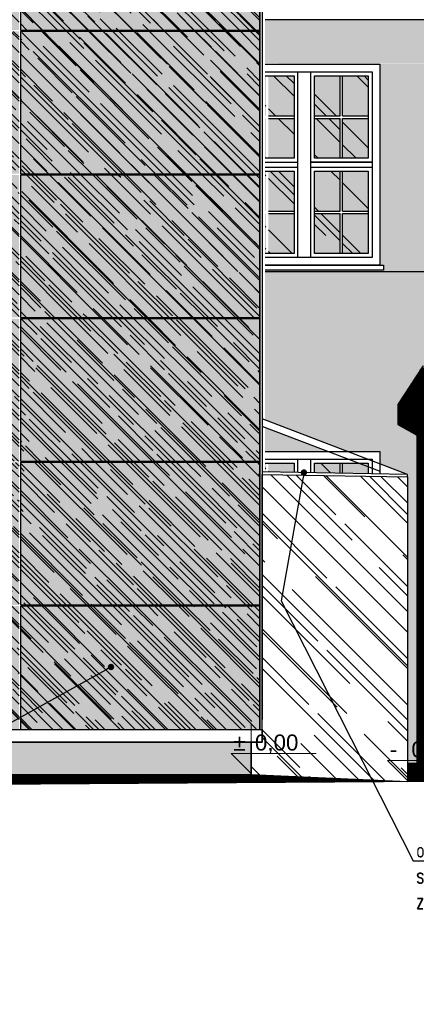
# Model space of a CAD drawing. Header units: millimetres. Extents: x -33628 to -373, y -3399 to 2697.
# Tile 10 of 99: x -31811 to -31501, y 1308 to 2078. Entities that reach past the tile are written whole.
import ezdxf
from ezdxf import colors
from ezdxf.entities.mleader import LeaderData, LeaderLine
from ezdxf.math import Vec2, Vec3

# ---------------------------------------------------------------- set-up
doc = ezdxf.new("R2010")
doc.units = ezdxf.units.MM
doc.header["$LTSCALE"] = 0.2
doc.header["$MEASUREMENT"] = 0
for name, color, linetype, true_color in [('_md-cokół', 7, 'Continuous', 0xb90000), ('_md-kolor 1', 7, 'Continuous', 0xffd2a8), ('_md-kolor 2', 7, 'Continuous', 0xffc31e), ('_md-szyby tło', 7, 'Continuous', 0xd6f4fe)]:
    doc.layers.add(name, color=color, linetype=linetype, true_color=true_color)
for name, color, linetype in [('_md-elewacje', 7, 'Continuous'), ('_md-elewacje-obrysowe', 2, 'Continuous'), ('A-opis', 7, 'Continuous'), ('A-szkło', 154, 'Continuous'), ('A-teren', 7, 'Continuous'), ('A-widok', 41, 'Continuous')]:
    doc.layers.add(name, color=color, linetype=linetype)
doc.layers.add('A_OPIS', color=2, linetype='Continuous', lineweight=13)
doc.styles.add('Arch-Dim', font='romans.shx', dxfattribs={"width": 0.75})
doc.styles.add('ODNOŚNIKI', font='arial.ttf')
pattern_1 = [(315, (0.0009, 2662.657), (28.7386156, -10.7763073), [190.50127, -25.40127, 63.50127, -12.70127]), (315, (16.525, 2655.113), (3.053287, 21.015595), [38.10127, -4.31927, 76.20127, -9.39927]), (315, (12.215, 2665.889), (52.626097, -40.7703628), [101.60127, -17.78127, 50.80127, -12.70127])]

# ---------------------------------------------------------------- blocks, each defined once
blk = doc.blocks.new('ZNAK-POZIOM przekrój')
at = {"ltscale": 10}
for p in [(0, 7.68), (-3.13, 3.12)]:
    blk.add_line(p, (0, 0), dxfattribs=at)
at = {"ltscale": 5}
blk.add_line((10.19, 3.12), (-3.13, 3.12), dxfattribs=at)
at = {"style": 'ODNOŚNIKI', "flags": 4}
for tag, p in [('ZNAK', (-2.76, 3.59)), ('POZIOM', (0.61, 3.59))]:
    blk.add_attdef(tag, p, '', height=2.5, dxfattribs=at)
blk = doc.blocks.new('_Dot')
at = {"color": 0, "linetype": 'ByBlock', "lineweight": -2}
blk.add_line((-0.5, 0), (-1, 0), dxfattribs=at)
at = {"color": 0, "linetype": 'ByBlock', "const_width": 0.5}
blk.add_lwpolyline([(-0.25, 0, 1), (0.25, 0, 1)], format="xyb", close=True, dxfattribs=at)

msp = doc.modelspace()

# ---------------------------------------------------------------- hatches: boundary and pattern name
at = {"layer": '_md-cokół'}
h = msp.add_hatch(color=256, dxfattribs=at)
h.dxf.hatch_style = 1
h.paths.add_polyline_path([(-31480.29, 1494.36), (-31480.29, 1519.19), (-31500.34, 1519.19), (-31500.34, 1494.23)])
h.paths.add_polyline_path([(-31522.83, 1494.08), (-31528.79, 1519.19), (-31628.31, 1519.19), (-31628.31, 1498.4)])
h.paths.add_polyline_path([(-31522.83, 1494.38), (-31500.34, 1494.22), (-31500.34, 1519.19), (-31528.79, 1519.19)])
at = {"layer": '_md-kolor 1'}
h = msp.add_hatch(color=256, dxfattribs=at)
h.dxf.hatch_style = 1
h.paths.add_polyline_path([(-31046.12, 2044.18), (-30999.45, 2044.21), (-30999.45, 2077.85), (-31009.45, 2077.85), (-31639.62, 2077.85), (-31639.63, 2043.84)])
h = msp.add_hatch(color=256, dxfattribs=at)
h.dxf.hatch_style = 1
h.paths.add_polyline_path([(-31480.29, 1807.2), (-31423.45, 1838.23), (-31345.01, 1880.63), (-31619.05, 1880.63), (-31619.05, 1764.76), (-31554.57, 1740.13), (-31529.44, 1740.13), (-31529.44, 1730.53), (-31507.83, 1722.27), (-31507.76, 1722.27), (-31507.76, 1720.27), (-31507.76, 1594.64), (-31500.34, 1586.97), (-31500.34, 1752.99), (-31515.21, 1761.36), (-31515.21, 1776.85), (-31495.63, 1807.2), (-31480.29, 1807.2)])
h.paths.add_polyline_path([(-31570.02, 1740.13), (-31619.05, 1758.86), (-31619.05, 1740.13)])
h.paths.add_polyline_path([(-31500.34, 1519.19), (-31500.34, 1586.97), (-31507.76, 1594.64), (-31507.76, 1519.19)])
at = {"layer": '_md-kolor 1', "transparency": 33554687}
h = msp.add_hatch(dxfattribs=at)
h.set_pattern_fill('ANSI37', color=256)
h.set_pattern_definition([(45, (0, 2672.98716), (-0.08838834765, 0.08838834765), []), (135, (0, 2672.98716), (-0.08838834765, -0.08838834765), [])])
edge = h.paths.add_edge_path()
edge.add_line((-31495.63, 1807.2), (-31515.21, 1776.85))
edge.add_line((-31515.21, 1776.85), (-31515.21, 1761.36))
edge.add_line((-31515.21, 1761.36), (-31500.34, 1752.99))
edge.add_line((-31500.34, 1752.99), (-31500.34, 1489.22))
edge.add_line((-31500.34, 1489.22), (-31480.29, 1489.22))
edge.add_line((-31480.29, 1489.22), (-31480.29, 1774.35))
edge.add_line((-31480.29, 1774.35), (-31470.29, 1774.35))
edge.add_arc((-31501.33, 1755.33), 36.4, 31.49637, 77.44013)
edge.add_line((-31493.42, 1790.86), (-31493.42, 1797.63))
edge.add_line((-31493.42, 1797.63), (-31486.06, 1797.63))
edge.add_arc((-31486.06, 1807.2), 9.57, 179.99691, 270, ccw=False)
at = {"layer": '_md-kolor 2'}
h = msp.add_hatch(color=256, dxfattribs=at)
h.dxf.hatch_style = 1
h.paths.add_polyline_path([(-31639.65, 1881.95), (-31526.44, 1881.95), (-31526.44, 1885.95), (-31529.44, 1885.95), (-31529.44, 1981.12), (-31164.12, 1981.12), (-31164.12, 1885.95), (-31167.12, 1885.95), (-31167.12, 1881.95), (-31043.12, 1881.95), (-31043.12, 1885.95), (-31046.12, 1885.95), (-31046.12, 1981.12), (-31010.18, 1981.12), (-31010.12, 1880.63), (-31184.93, 1880.63), (-31264.97, 1923.89), (-31345.01, 1880.63), (-31639.65, 1880.63)])
h.paths.add_polyline_path([(-31529.44, 1981.12), (-31529.44, 2042.95), (-31639.63, 2043.84), (-31046.12, 2042.95), (-31164.12, 2042.95), (-31164.12, 1981.12)])
at = {"layer": '_md-szyby tło'}
h = msp.add_hatch(color=256, dxfattribs=at)
h.dxf.hatch_style = 1
h.paths.add_polyline_path([(-31538.44, 2033.95), (-31538.44, 2002.7), (-31558.44, 2002.7), (-31558.44, 2033.95)])
h.paths.add_polyline_path([(-31560.44, 2002.7), (-31580.44, 2002.7), (-31580.44, 2033.95), (-31560.44, 2033.95)])
h.paths.add_polyline_path([(-31580.44, 1969.45), (-31580.44, 2000.7), (-31560.44, 2000.7), (-31560.44, 1969.45)])
h.paths.add_polyline_path([(-31538.44, 1969.45), (-31558.44, 1969.45), (-31558.44, 2000.7), (-31538.44, 2000.7)])
h.paths.add_polyline_path([(-31538.44, 1959.45), (-31538.44, 1928.2), (-31558.44, 1928.2), (-31558.44, 1959.45)])
h.paths.add_polyline_path([(-31560.44, 1928.2), (-31580.44, 1928.2), (-31580.44, 1959.45), (-31560.44, 1959.45)])
h.paths.add_polyline_path([(-31580.44, 1894.95), (-31580.44, 1926.2), (-31560.44, 1926.2), (-31560.44, 1894.95)])
h.paths.add_polyline_path([(-31538.44, 1894.95), (-31558.44, 1894.95), (-31558.44, 1926.2), (-31538.44, 1926.2)])
h.paths.add_polyline_path([(-31596.44, 1894.95), (-31616.44, 1894.95), (-31616.44, 1926.2), (-31596.44, 1926.2)])
h.paths.add_polyline_path([(-31638.44, 1894.95), (-31638.44, 1926.2), (-31618.44, 1926.2), (-31618.44, 1894.95)])
h.paths.add_polyline_path([(-31618.44, 1928.2), (-31638.44, 1928.2), (-31638.44, 1959.45), (-31618.44, 1959.45)])
h.paths.add_polyline_path([(-31638.44, 1969.45), (-31638.44, 2000.7), (-31618.44, 2000.7), (-31618.44, 1969.45)])
h.paths.add_polyline_path([(-31596.44, 1969.45), (-31616.44, 1969.45), (-31616.44, 2000.7), (-31596.44, 2000.7)])
h.paths.add_polyline_path([(-31596.44, 1959.45), (-31596.44, 1928.2), (-31616.44, 1928.2), (-31616.44, 1959.45)])
h.paths.add_polyline_path([(-31618.44, 2002.7), (-31638.44, 2002.7), (-31638.44, 2033.95), (-31618.44, 2033.95)])
h.paths.add_polyline_path([(-31596.44, 2033.95), (-31596.44, 2002.7), (-31616.44, 2002.7), (-31616.44, 2033.95)])
h = msp.add_hatch(color=256, dxfattribs=at)
h.dxf.hatch_style = 1
h.paths.add_polyline_path([(-31538.44, 1592.13), (-31558.44, 1592.13), (-31558.44, 1623.38), (-31538.44, 1623.38)])
h.paths.add_polyline_path([(-31580.44, 1592.13), (-31580.44, 1623.38), (-31560.44, 1623.38), (-31560.44, 1592.13)])
h.paths.add_polyline_path([(-31560.44, 1625.38), (-31580.44, 1625.38), (-31580.44, 1656.63), (-31560.44, 1656.63)])
h.paths.add_polyline_path([(-31538.44, 1656.63), (-31538.44, 1625.38), (-31558.44, 1625.38), (-31558.44, 1656.63)])
h.paths.add_polyline_path([(-31538.44, 1666.63), (-31558.44, 1666.63), (-31558.44, 1697.88), (-31538.44, 1697.88)])
h.paths.add_polyline_path([(-31580.44, 1666.63), (-31580.44, 1697.88), (-31560.44, 1697.88), (-31560.44, 1666.63)])
h.paths.add_polyline_path([(-31560.44, 1699.88), (-31580.44, 1699.88), (-31580.44, 1731.13), (-31560.44, 1731.13)])
h.paths.add_polyline_path([(-31538.44, 1731.13), (-31538.44, 1699.88), (-31558.44, 1699.88), (-31558.44, 1731.13)])
h.paths.add_polyline_path([(-31596.44, 1731.13), (-31596.44, 1699.88), (-31616.44, 1699.88), (-31616.44, 1731.13)])
h.paths.add_polyline_path([(-31618.44, 1699.88), (-31638.44, 1699.88), (-31638.44, 1731.13), (-31618.44, 1731.13)])
h.paths.add_polyline_path([(-31596.44, 1656.63), (-31596.44, 1625.38), (-31616.44, 1625.38), (-31616.44, 1656.63)])
h.paths.add_polyline_path([(-31618.44, 1625.38), (-31638.44, 1625.38), (-31638.44, 1656.63), (-31618.44, 1656.63)])
h.paths.add_polyline_path([(-31638.44, 1592.13), (-31638.44, 1623.38), (-31618.44, 1623.38), (-31618.44, 1592.13)])
h.paths.add_polyline_path([(-31638.44, 1666.63), (-31638.44, 1697.88), (-31618.44, 1697.88), (-31618.44, 1666.63)])
h.paths.add_polyline_path([(-31596.44, 1666.63), (-31616.44, 1666.63), (-31616.44, 1697.88), (-31596.44, 1697.88)])
h.paths.add_polyline_path([(-31596.44, 1592.13), (-31616.44, 1592.13), (-31616.44, 1623.38), (-31596.44, 1623.38)])
at = {"layer": 'A-szkło', "transparency": 33554679}
h = msp.add_hatch(dxfattribs=at)
h.set_pattern_fill('AR-RROOF', color=256, scale=50, angle=225)
h.set_pattern_definition([(315, (-3244.71, 1101.735), (113.137085, -42.42641), [750, -100, 250, -50]), (315, (-3180.01, 1072.39), (11.66726, 82.37794), [150, -16.5, 300, -37.5]), (315, (-3196.98, 1114.11), (207.53584, -160.159686), [400, -70, 200, -50])])
h.paths.add_polyline_path([(-31538.44, 2033.95), (-31538.44, 2002.7), (-31558.44, 2002.7), (-31558.44, 2033.95)])
h.paths.add_polyline_path([(-31560.44, 2002.7), (-31580.44, 2002.7), (-31580.44, 2033.95), (-31560.44, 2033.95)])
h.paths.add_polyline_path([(-31580.44, 1969.45), (-31580.44, 2000.7), (-31560.44, 2000.7), (-31560.44, 1969.45)])
h.paths.add_polyline_path([(-31538.44, 1969.45), (-31558.44, 1969.45), (-31558.44, 2000.7), (-31538.44, 2000.7)])
h.paths.add_polyline_path([(-31538.44, 1959.45), (-31538.44, 1928.2), (-31558.44, 1928.2), (-31558.44, 1959.45)])
h.paths.add_polyline_path([(-31560.44, 1928.2), (-31580.44, 1928.2), (-31580.44, 1959.45), (-31560.44, 1959.45)])
h.paths.add_polyline_path([(-31580.44, 1894.95), (-31580.44, 1926.2), (-31560.44, 1926.2), (-31560.44, 1894.95)])
h.paths.add_polyline_path([(-31538.44, 1894.95), (-31558.44, 1894.95), (-31558.44, 1926.2), (-31538.44, 1926.2)])
h.paths.add_polyline_path([(-31596.44, 1894.95), (-31616.44, 1894.95), (-31616.44, 1926.2), (-31596.44, 1926.2)])
h.paths.add_polyline_path([(-31638.44, 1894.95), (-31638.44, 1926.2), (-31618.44, 1926.2), (-31618.44, 1894.95)])
h.paths.add_polyline_path([(-31618.44, 1928.2), (-31638.44, 1928.2), (-31638.44, 1959.45), (-31618.44, 1959.45)])
h.paths.add_polyline_path([(-31638.44, 1969.45), (-31638.44, 2000.7), (-31618.44, 2000.7), (-31618.44, 1969.45)])
h.paths.add_polyline_path([(-31596.44, 1969.45), (-31616.44, 1969.45), (-31616.44, 2000.7), (-31596.44, 2000.7)])
h.paths.add_polyline_path([(-31596.44, 1959.45), (-31596.44, 1928.2), (-31616.44, 1928.2), (-31616.44, 1959.45)])
h.paths.add_polyline_path([(-31618.44, 2002.7), (-31638.44, 2002.7), (-31638.44, 2033.95), (-31618.44, 2033.95)])
h.paths.add_polyline_path([(-31596.44, 2033.95), (-31596.44, 2002.7), (-31616.44, 2002.7), (-31616.44, 2033.95)])
h = msp.add_hatch(dxfattribs=at)
h.set_pattern_fill('AR-RROOF', color=256, scale=50, angle=225)
h.set_pattern_definition([(315, (-3244.71, 1102.41), (113.137085, -42.42641), [750, -100, 250, -50]), (315, (-3180.01, 1073.065), (11.66726, 82.37794), [150, -16.5, 300, -37.5]), (315, (-3196.98, 1114.784), (207.53584, -160.159686), [400, -70, 200, -50])])
h.paths.add_polyline_path([(-31538.44, 1592.13), (-31558.44, 1592.13), (-31558.44, 1623.38), (-31538.44, 1623.38)])
h.paths.add_polyline_path([(-31580.44, 1592.13), (-31580.44, 1623.38), (-31560.44, 1623.38), (-31560.44, 1592.13)])
h.paths.add_polyline_path([(-31560.44, 1625.38), (-31580.44, 1625.38), (-31580.44, 1656.63), (-31560.44, 1656.63)])
h.paths.add_polyline_path([(-31538.44, 1656.63), (-31538.44, 1625.38), (-31558.44, 1625.38), (-31558.44, 1656.63)])
h.paths.add_polyline_path([(-31538.44, 1666.63), (-31558.44, 1666.63), (-31558.44, 1697.88), (-31538.44, 1697.88)])
h.paths.add_polyline_path([(-31580.44, 1666.63), (-31580.44, 1697.88), (-31560.44, 1697.88), (-31560.44, 1666.63)])
h.paths.add_polyline_path([(-31560.44, 1699.88), (-31580.44, 1699.88), (-31580.44, 1731.13), (-31560.44, 1731.13)])
h.paths.add_polyline_path([(-31538.44, 1731.13), (-31538.44, 1699.88), (-31558.44, 1699.88), (-31558.44, 1731.13)])
h.paths.add_polyline_path([(-31596.44, 1731.13), (-31596.44, 1699.88), (-31616.44, 1699.88), (-31616.44, 1731.13)])
h.paths.add_polyline_path([(-31618.44, 1699.88), (-31638.44, 1699.88), (-31638.44, 1731.13), (-31618.44, 1731.13)])
h.paths.add_polyline_path([(-31596.44, 1656.63), (-31596.44, 1625.38), (-31616.44, 1625.38), (-31616.44, 1656.63)])
h.paths.add_polyline_path([(-31618.44, 1625.38), (-31638.44, 1625.38), (-31638.44, 1656.63), (-31618.44, 1656.63)])
h.paths.add_polyline_path([(-31638.44, 1592.13), (-31638.44, 1623.38), (-31618.44, 1623.38), (-31618.44, 1592.13)])
h.paths.add_polyline_path([(-31638.44, 1666.63), (-31638.44, 1697.88), (-31618.44, 1697.88), (-31618.44, 1666.63)])
h.paths.add_polyline_path([(-31596.44, 1666.63), (-31616.44, 1666.63), (-31616.44, 1697.88), (-31596.44, 1697.88)])
h.paths.add_polyline_path([(-31596.44, 1592.13), (-31616.44, 1592.13), (-31616.44, 1623.38), (-31596.44, 1623.38)])

# ---------------------------------------------------------------- linework, layer by layer
at = {"layer": '_md-elewacje'}
for p, q in [((-31593.44, 1891.95), (-31593.44, 2036.95)), ((-31583.44, 1891.95), (-31583.44, 2036.95)), ((-31560.44, 2002.7), (-31560.44, 2033.95)), ((-31558.44, 2002.7), (-31558.44, 2033.95)), ((-31616.44, 2002.7), (-31596.44, 2002.7)), ((-31580.44, 2002.7), (-31560.44, 2002.7)), ((-31558.44, 2002.7), (-31538.44, 2002.7)), ((-31616.44, 2000.7), (-31596.44, 2000.7)), ((-31580.44, 2000.7), (-31560.44, 2000.7)), ((-31560.44, 1969.45), (-31560.44, 2000.7)), ((-31558.44, 1969.45), (-31558.44, 2000.7)), ((-31558.44, 2000.7), (-31538.44, 2000.7)), ((-31639.65, 1966.45), (-31593.44, 1966.45)), ((-31583.44, 1966.45), (-31535.44, 1966.45)), ((-31637.12, 1962.45), (-31593.44, 1962.45)), ((-31583.44, 1962.45), (-31535.44, 1962.45)), ((-31560.44, 1928.2), (-31560.44, 1959.45)), ((-31558.44, 1928.2), (-31558.44, 1959.45)), ((-31616.44, 1928.2), (-31596.44, 1928.2)), ((-31616.44, 1926.2), (-31596.44, 1926.2)), ((-31580.44, 1928.2), (-31560.44, 1928.2)), ((-31580.44, 1926.2), (-31560.44, 1926.2)), ((-31560.44, 1894.95), (-31560.44, 1926.2)), ((-31558.44, 1928.2), (-31538.44, 1928.2)), ((-31558.44, 1894.95), (-31558.44, 1926.2)), ((-31558.44, 1926.2), (-31538.44, 1926.2)), ((-31345.01, 1880.63), (-31639.65, 1880.63)), ((-31593.44, 1589.13), (-31593.44, 1734.13)), ((-31583.44, 1589.13), (-31583.44, 1734.13)), ((-31560.44, 1699.88), (-31560.44, 1731.13)), ((-31558.44, 1699.88), (-31558.44, 1731.13)), ((-31616.44, 1699.88), (-31596.44, 1699.88)), ((-31616.44, 1697.88), (-31596.44, 1697.88)), ((-31580.44, 1699.88), (-31560.44, 1699.88)), ((-31580.44, 1697.88), (-31560.44, 1697.88)), ((-31560.44, 1666.63), (-31560.44, 1697.88)), ((-31558.44, 1699.88), (-31538.44, 1699.88)), ((-31558.44, 1697.88), (-31538.44, 1697.88)), ((-31558.44, 1666.63), (-31558.44, 1697.88)), ((-31641.44, 1663.63), (-31593.44, 1663.63)), ((-31583.44, 1663.63), (-31535.44, 1663.63)), ((-31641.44, 1659.63), (-31593.44, 1659.63)), ((-31583.44, 1659.63), (-31535.44, 1659.63)), ((-31560.44, 1625.38), (-31560.44, 1656.63)), ((-31558.44, 1625.38), (-31558.44, 1656.63)), ((-31616.44, 1625.38), (-31596.44, 1625.38)), ((-31580.44, 1625.38), (-31560.44, 1625.38)), ((-31558.44, 1625.38), (-31538.44, 1625.38)), ((-31616.44, 1623.38), (-31596.44, 1623.38)), ((-31580.44, 1623.38), (-31560.44, 1623.38)), ((-31560.44, 1592.13), (-31560.44, 1623.38)), ((-31558.44, 1592.13), (-31558.44, 1623.38)), ((-31558.44, 1623.38), (-31538.44, 1623.38))]:
    msp.add_line(p, q, dxfattribs=at)
for points in [[(-31639.63, 2042.95), (-31529.44, 2042.95), (-31529.44, 1885.95), (-31639.65, 1885.95)], [(-31639.63, 2036.95), (-31535.44, 2036.95), (-31535.44, 1891.95), (-31639.65, 1891.95)], [(-31639.65, 1885.95), (-31526.44, 1885.95), (-31526.44, 1881.95), (-31639.65, 1881.95)]]:
    msp.add_lwpolyline(points, dxfattribs=at)
for points in [[(-31596.44, 1969.45), (-31638.44, 1969.45), (-31638.44, 2033.95), (-31596.44, 2033.95)], [(-31535.44, 1966.45), (-31583.44, 1966.45), (-31583.44, 2036.95), (-31535.44, 2036.95)], [(-31538.44, 1969.45), (-31580.44, 1969.45), (-31580.44, 2033.95), (-31538.44, 2033.95)], [(-31596.44, 1894.95), (-31638.44, 1894.95), (-31638.44, 1959.45), (-31596.44, 1959.45)], [(-31538.44, 1894.95), (-31580.44, 1894.95), (-31580.44, 1959.45), (-31538.44, 1959.45)], [(-31529.44, 1583.13), (-31647.44, 1583.13), (-31647.44, 1740.13), (-31529.44, 1740.13)], [(-31535.44, 1589.13), (-31641.44, 1589.13), (-31641.44, 1734.13), (-31535.44, 1734.13)], [(-31535.44, 1663.63), (-31583.44, 1663.63), (-31583.44, 1734.13), (-31535.44, 1734.13)], [(-31596.44, 1666.63), (-31638.44, 1666.63), (-31638.44, 1731.13), (-31596.44, 1731.13)], [(-31538.44, 1666.63), (-31580.44, 1666.63), (-31580.44, 1731.13), (-31538.44, 1731.13)], [(-31596.44, 1592.13), (-31638.44, 1592.13), (-31638.44, 1656.63), (-31596.44, 1656.63)], [(-31538.44, 1592.13), (-31580.44, 1592.13), (-31580.44, 1656.63), (-31538.44, 1656.63)], [(-31526.44, 1579.13), (-31650.44, 1579.13), (-31650.44, 1583.13), (-31526.44, 1583.13)]]:
    msp.add_lwpolyline(points, close=True, dxfattribs=at)
at = {"layer": '_md-elewacje-obrysowe'}
msp.add_line((-30999.45, 2077.85), (-31639.62, 2077.85), dxfattribs=at)
at = {"layer": 'A-teren', "const_width": 5}
for points in [[(-33510.85, 1490.63), (-32028.18, 1490.63), (-30897.65, 1498.33)], [(-33510.85, 1485.63), (-32028.17, 1485.63), (-30897.65, 1493.33)], [(-33510.85, 1480.63), (-32028.15, 1480.63), (-30897.65, 1488.33)]]:
    msp.add_lwpolyline(points, dxfattribs=at)

# ---------------------------------------------------------------- next in the draw order: wipeouts: each hides what was drawn before it
msp.add_wipeout([(-31618.9, 2414.97), (-31618.41, 2424.95), (-31981.32, 2443.1), (-31981.32, 2359.26), (-32011.32, 2359.26), (-32011.32, 2121.71), (-31995.65, 2110.7), (-31980.32, 2110.7), (-31983.12, 2103.93), (-31989.89, 2101.13), (-31982.53, 2101.13), (-31982.53, 2094.36), (-31998.05, 2088.6), (-32010.65, 2077.85), (-32000.65, 2077.85), (-32000.65, 2043.63), (-32011.42, 2043.63), (-32011.42, 1879.63), (-32005.65, 1879.63), (-32005.65, 1487.3), (-31630.06, 1487.3), (-31507.76, 1481.89), (-31507.76, 1722.27), (-31619.05, 1724.21), (-31619.05, 2410.84), (-31621.45, 2410.84), (-31621.45, 2411.07), (-31618.9, 2411.07)])

# ---------------------------------------------------------------- next in the draw order: hatches: boundary and pattern name
at = {"layer": '_md-cokół'}
h = msp.add_hatch(color=256, dxfattribs=at)
h.dxf.hatch_style = 1
h.paths.add_polyline_path([(-32005.65, 1504.65), (-32005.65, 1512.73), (-31645.15, 1512.73), (-31630.06, 1512.73), (-31630.06, 1498.4), (-31630.06, 1487.3), (-31645.15, 1487.3), (-32005.65, 1487.3)])
at = {"layer": '_md-szyby tło', "true_color": 0x539eac, "transparency": 33554687}
h = msp.add_hatch(color=135, dxfattribs=at)
h.dxf.hatch_style = 1
h.paths.add_polyline_path([(-31810.37, 2405.84), (-31810.37, 2294.46), (-31623.05, 2294.46), (-31623.05, 2405.84)])
h.paths.add_polyline_path([(-31998.68, 2294.46), (-31811.37, 2294.46), (-31811.37, 2405.84), (-31981.32, 2405.84), (-31981.32, 2359.26), (-31998.68, 2359.26)])
h.paths.add_polyline_path([(-31810.37, 2293.46), (-31810.37, 2182.08), (-31623.05, 2182.08), (-31623.05, 2293.46)])
h.paths.add_polyline_path([(-31998.68, 2293.46), (-31998.68, 2182.08), (-31811.37, 2182.08), (-31811.37, 2293.46)])
h.paths.add_polyline_path([(-31810.37, 2181.08), (-31810.37, 2069.71), (-31623.05, 2069.71), (-31623.05, 2181.08)])
h.paths.add_polyline_path([(-31998.68, 2068.71), (-31998.68, 1957.33), (-31811.37, 1957.33), (-31811.37, 2068.71)])
h.paths.add_polyline_path([(-31810.37, 2068.71), (-31810.37, 1957.33), (-31623.05, 1957.33), (-31623.05, 2068.71)])
h.paths.add_polyline_path([(-31810.37, 1956.33), (-31810.37, 1844.95), (-31623.05, 1844.95), (-31623.05, 1956.33)])
h.paths.add_polyline_path([(-31998.68, 1844.95), (-31998.68, 1956.33), (-31811.37, 1956.33), (-31811.37, 1844.95)])
h.paths.add_polyline_path([(-31998.68, 1843.95), (-31998.68, 1732.63), (-31811.37, 1732.58), (-31811.37, 1843.95)])
h.paths.add_polyline_path([(-31810.37, 1843.95), (-31810.37, 1732.58), (-31623.05, 1732.58), (-31623.05, 1843.95)])
h.paths.add_polyline_path([(-31810.37, 1731.58), (-31810.37, 1620.2), (-31623.05, 1620.2), (-31623.05, 1731.58)])
h.paths.add_polyline_path([(-31810.37, 1522.73), (-31623.05, 1522.73), (-31623.05, 1619.2), (-31810.37, 1619.2)])
h.paths.add_polyline_path([(-31998.68, 1731.58), (-31998.68, 1620.2), (-31811.37, 1620.2), (-31811.37, 1731.58)])
h.paths.add_polyline_path([(-31998.68, 1619.2), (-31998.68, 1522.73), (-31811.37, 1522.73), (-31811.37, 1619.2)])
h.paths.add_polyline_path([(-31980.32, 2110.7, -0.414229), (-31989.89, 2101.13), (-31982.53, 2101.13), (-31982.53, 2094.37), (-31982.53, 2094.36, 0.091728), (-31998.68, 2088.22), (-31998.68, 2069.71), (-31811.37, 2069.71), (-31811.37, 2181.08), (-31998.68, 2181.08), (-31998.68, 2112.83), (-31995.65, 2110.7)])
at = {"layer": 'A-szkło', "true_color": 0xacacac, "transparency": 33554687}
h = msp.add_hatch(dxfattribs=at)
h.set_pattern_fill('AR-RROOF', color=253, scale=0.5, angle=315)
h.set_pattern_definition(pattern_1)
h.paths.add_polyline_path([(-31810.37, 2405.84), (-31810.37, 2294.46), (-31623.05, 2294.46), (-31623.05, 2405.84)])
h.paths.add_polyline_path([(-31998.68, 2294.46), (-31811.37, 2294.46), (-31811.37, 2405.84), (-31981.32, 2405.84), (-31981.32, 2359.26), (-31998.68, 2359.26)])
h.paths.add_polyline_path([(-31810.37, 2293.46), (-31810.37, 2182.08), (-31623.05, 2182.08), (-31623.05, 2293.46)])
h.paths.add_polyline_path([(-31998.68, 2293.46), (-31998.68, 2182.08), (-31811.37, 2182.08), (-31811.37, 2293.46)])
h.paths.add_polyline_path([(-31810.37, 2181.08), (-31810.37, 2069.71), (-31623.05, 2069.71), (-31623.05, 2181.08)])
h.paths.add_polyline_path([(-31980.32, 2110.7, -0.414229), (-31989.89, 2101.13), (-31982.53, 2101.13), (-31982.53, 2094.37), (-31982.53, 2094.36, 0.091728), (-31998.68, 2088.22), (-31998.68, 2069.71), (-31811.37, 2069.71), (-31811.37, 2181.08), (-31998.68, 2181.08), (-31993.62, 2110.7), (-31987.99, 2110.7)])
h.paths.add_polyline_path([(-31998.68, 2068.71), (-31998.68, 1957.33), (-31811.37, 1957.33), (-31811.37, 2068.71)])
h.paths.add_polyline_path([(-31810.37, 2068.71), (-31810.37, 1957.33), (-31623.05, 1957.33), (-31623.05, 2068.71)])
h.paths.add_polyline_path([(-31810.37, 1956.33), (-31810.37, 1844.95), (-31623.05, 1844.95), (-31623.05, 1956.33)])
h.paths.add_polyline_path([(-31998.68, 1844.95), (-31998.68, 1956.33), (-31811.37, 1956.33), (-31811.37, 1844.95)])
h.paths.add_polyline_path([(-31998.68, 1843.95), (-31998.68, 1732.63), (-31811.37, 1732.58), (-31811.37, 1843.95)])
h.paths.add_polyline_path([(-31810.37, 1843.95), (-31810.37, 1732.58), (-31623.05, 1732.58), (-31623.05, 1843.95)])
h.paths.add_polyline_path([(-31810.37, 1731.58), (-31810.37, 1620.2), (-31623.05, 1620.2), (-31623.05, 1731.58)])
h.paths.add_polyline_path([(-31998.68, 1731.58), (-31998.68, 1620.2), (-31811.37, 1620.2), (-31811.37, 1731.58)])
at = {"layer": 'A-szkło', "transparency": 33554679}
h = msp.add_hatch(dxfattribs=at)
h.set_pattern_fill('AR-RROOF', color=256, scale=30, angle=315)
h.set_pattern_definition([(315, (2385.922, 898.692), (67.88225, -25.455844), [450, -60, 150, -30]), (315, (2424.74, 881.085), (7.000357, 49.426764), [90, -9.9, 180, -22.5]), (315, (2414.56, 906.117), (124.521504, -96.095812), [240, -42, 120, -30])])
h.paths.add_polyline_path([(-31621.45, 1722.26), (-31507.76, 1720.27), (-31507.76, 1481.89), (-31630.06, 1487.3), (-31630.06, 1512.73), (-31621.45, 1512.73)])
at = {"layer": 'A-szkło', "true_color": 0xacacac, "transparency": 33554687}
h = msp.add_hatch(dxfattribs=at)
h.set_pattern_fill('AR-RROOF', color=253, scale=0.5, angle=315)
h.set_pattern_definition(pattern_1)
h.paths.add_polyline_path([(-31810.37, 1522.73), (-31623.05, 1522.73), (-31623.05, 1619.2), (-31810.37, 1619.2)])
h.paths.add_polyline_path([(-31998.68, 1619.2), (-31998.68, 1522.73), (-31811.37, 1522.73), (-31811.37, 1619.2)])

# ---------------------------------------------------------------- next in the draw order: linework, layer by layer
msp.add_lwpolyline([(-31495.63, 1807.2), (-31515.21, 1776.85), (-31515.21, 1761.36), (-31500.34, 1752.99), (-31500.34, 1489.22), (-31480.29, 1489.22), (-31480.29, 1774.35), (-31470.29, 1774.35, 0.203197), (-31493.42, 1790.86), (-31493.42, 1797.63), (-31486.06, 1797.63, -0.414229), (-31495.63, 1807.2)], format="xyb")
at = {"layer": 'A-szkło', "transparency": 33554679, "elevation": 0}
for points in [[(-31810.37, 2069.71), (-31623.05, 2069.71), (-31623.05, 2181.08), (-31810.37, 2181.08)], [(-31810.37, 1957.33), (-31623.05, 1957.33), (-31623.05, 2068.71), (-31810.37, 2068.71)], [(-31810.37, 1844.95), (-31623.05, 1844.95), (-31623.05, 1956.33), (-31810.37, 1956.33)], [(-31810.37, 1732.58), (-31623.05, 1732.58), (-31623.05, 1843.95), (-31810.37, 1843.95)], [(-31810.37, 1620.2), (-31623.05, 1620.2), (-31623.05, 1731.58), (-31810.37, 1731.58)], [(-31810.37, 1522.73), (-31623.05, 1522.73), (-31623.05, 1619.2), (-31810.37, 1619.2)]]:
    msp.add_lwpolyline(points, close=True, dxfattribs=at)
at = {"layer": 'A-szkło', "transparency": 33554679}
msp.add_lwpolyline([(-31621.45, 1722.26), (-31507.76, 1720.27), (-31507.76, 1722.27), (-31621.45, 1724.26)], close=True, dxfattribs=at)
at = {"layer": 'A-widok'}
for p, q in [((-31507.83, 1722.27), (-31621.46, 1765.68)), ((-31529.74, 1724.74), (-31621.45, 1759.77))]:
    msp.add_line(p, q, dxfattribs=at)
at = {"layer": 'A-widok', "color": 14}
msp.add_lwpolyline([(-31623.05, 2411.07), (-31623.05, 1522.73)], dxfattribs=at)
at = {"layer": 'A-widok', "transparency": 33554679}
for points in [[(-31621.45, 2411.07), (-31621.45, 1530.63)], [(-32005.65, 1522.73), (-31621.45, 1522.73), (-31621.45, 1512.73), (-32005.65, 1512.73)]]:
    msp.add_lwpolyline(points, dxfattribs=at)
at = {"layer": 'A-widok'}
for points in [[(-31621.45, 1722.26), (-31507.76, 1720.27), (-31507.76, 1481.89), (-31630.06, 1487.3), (-31630.06, 1512.73), (-31621.45, 1512.73)], [(-31630.06, 1487.3), (-32005.65, 1487.3), (-32005.65, 1512.73), (-31630.06, 1512.73)]]:
    msp.add_lwpolyline(points, close=True, dxfattribs=at)

# ---------------------------------------------------------------- next in the draw order: block references
at = {"layer": 'A_OPIS'}
ref = msp.add_blockref('ZNAK-POZIOM przekrój', (-31630.06, 1488.34), dxfattribs=dict(at, xscale=5, yscale=5, zscale=5, rotation=360))
ref.add_attrib('POZIOM', '0,00', (-31627.01, 1506.31), dxfattribs={"height": 12.5, "style": 'ODNOŚNIKI', "flags": 4})
ref.add_attrib('ZNAK', '%%P', (-31643.87, 1506.31), dxfattribs={"height": 12.5, "style": 'ODNOŚNIKI', "flags": 4})
ref = msp.add_blockref('ZNAK-POZIOM przekrój', (-31507.76, 1482.93), dxfattribs=dict(at, xscale=5, yscale=5, zscale=5, rotation=360))
ref.add_attrib('POZIOM', '0,07', (-31504.71, 1500.9), dxfattribs={"height": 12.5, "style": 'ODNOŚNIKI', "flags": 4})
ref.add_attrib('ZNAK', '-', (-31521.57, 1500.9), dxfattribs={"height": 12.5, "style": 'ODNOŚNIKI', "flags": 4})

# ---------------------------------------------------------------- next in the draw order: leaders
at = {"layer": 'A-opis'}
ml = msp.add_multileader_mtext('Standard', dxfattribs=at)
ml.set_content('\\pxql,t4;osłona wejścia do dźwigu: szklana ścianka i zadaszenie', color=256, style='Arch-Dim')
ml.set_leader_properties(color=30)
ml.set_arrow_properties(name='DOT')
ml.build(insert=Vec2(0, 0))
ml.multileader.update_dxf_attribs({"text_left_attachment_type": 6, "text_right_attachment_type": 6, "dogleg_length": 2, "arrow_head_size": 5})
ctx = ml.context
ctx.base_point, ctx.char_height, ctx.arrow_head_size, ctx.landing_gap_size, ctx.plane_origin, ctx.plane_x_axis, ctx.plane_y_axis = Vec3(-31501.26, 1420.09), 12, 5, 0.2, Vec3(-30919.79, 5605.18), Vec3(-1, 0), Vec3(0, -1)
ctx.left_attachment, ctx.right_attachment = 6, 6
notes = []
notes.append((ctx, [(0, (1, 1, 0), (-31503.26, 1420.09), (1, 0), 2, [(1, [(-31588.73, 1723.69), (-31606.44, 1623.38)], 0, [])])]))
ctx.mtext.insert, ctx.mtext.width = Vec3(-31501.06, 1434.49), 172.914
ml = msp.add_multileader_mtext('Standard', dxfattribs=at)
ml.set_content('\\pxt4;projektowany szyb w konstrukcji żelbetowej, fasada szklana w systemie bezszprosowym: obudowy i obróbki w kolorze zbliżonym do perłowo białego RAL 1013, szyby nieprzezierne, refleksyjne, barwione od wewnątrz w kolorze zbliżonym do szarego aluminium RAL 9007', color=256, style='Arch-Dim')
ml.set_leader_properties(color=30)
ml.set_arrow_properties(name='DOT')
ml.build(insert=Vec2(0, 0))
ml.multileader.update_dxf_attribs({"text_left_attachment_type": 6, "text_right_attachment_type": 6, "dogleg_length": 2, "arrow_head_size": 5})
ctx = ml.context
ctx.base_point, ctx.char_height, ctx.arrow_head_size, ctx.landing_gap_size, ctx.plane_origin, ctx.plane_x_axis, ctx.plane_y_axis = Vec3(-32176.41, 1427.98), 12, 5, 0.2, Vec3(-30453.59, 5518.79), Vec3(-1, 0), Vec3(0, -1)
ctx.left_attachment, ctx.right_attachment = 6, 6
notes.append((ctx, [(0, (1, 1, 0), (-31841.55, 1427.98), (-1, 0), 2, [(0, [(-31739.51, 1571.61), (-31836.96, 1517.45)], 0, [])])]))
ctx.mtext.insert, ctx.mtext.width = Vec3(-32176.21, 1443.94), 343.5785
for ctx, leaders in notes:
    for number, flags, end, landing, length, lines in leaders:
        leader = LeaderData()
        leader.index, (leader.has_last_leader_line, leader.has_dogleg_vector, leader.attachment_direction) = number, flags
        leader.last_leader_point, leader.dogleg_vector, leader.dogleg_length = Vec3(end), Vec3(landing), length
        for number, points, colour, breaks in lines:
            line = LeaderLine()
            line.index, line.vertices, line.color, line.breaks = number, Vec3.list(points), colors.encode_raw_color(colour), breaks
            leader.lines.append(line)
        ctx.leaders.append(leader)

doc.saveas('drawing.dxf')
